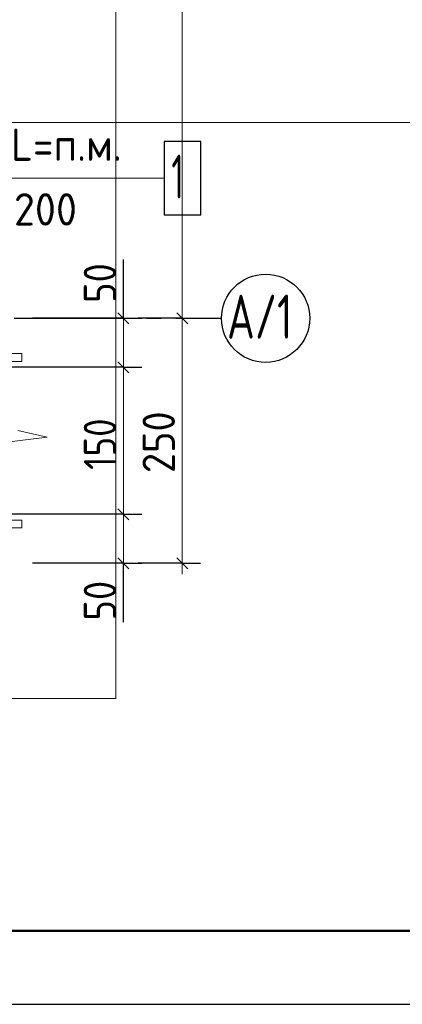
# Model space of a CAD drawing. Header units: millimetres. Extents: x 0 to 42000, y 0 to 29700.
# Tile 11 of 21: x 19168 to 21771, y 0 to 6699. Entities that reach past the tile are written whole.
import ezdxf

# ---------------------------------------------------------------- set-up
doc = ezdxf.new("R2010")
doc.units = ezdxf.units.MM
doc.linetypes.add('______5', pattern=[1100, 800, -100, 100, -100])
for name, color, linetype, lineweight in [('Standard', 7, 'Continuous', 25), ('Позиционная метка линия выноска', 7, 'Continuous', 13), ('Примечания', 7, 'Continuous', 13), ('Размерная линия_ общее', 7, 'Continuous', 13), ('Стена фоновая арматура У1', 7, 'Continuous', 18), ('Стена фоновая арматура Х1', 7, 'Continuous', 35)]:
    doc.layers.add(name, color=color, linetype=linetype, lineweight=lineweight)
doc.layers.add('Оси', color=7, linetype='______5')
doc.layers.add('Размерная выноска', color=7, linetype='Continuous')
doc.styles.add('ISOCPEUR', font='txt')

msp = doc.modelspace()

# ---------------------------------------------------------------- linework, layer by layer
at = {"layer": 'Standard', "color": 7, "linetype": 'Continuous', "lineweight": 25, "transparency": 33554687}
msp.add_lwpolyline([(0, 0), (42000, 0), (42000, 29700), (0, 29700), (0, 0)], close=True, dxfattribs=at)
at = {"layer": 'Standard', "color": 7, "linetype": 'Continuous', "lineweight": 50, "transparency": 33554687}
msp.add_lwpolyline([(2000, 29200), (41500, 29200), (41500, 500), (2000, 500), (2000, 29200)], close=True, dxfattribs=at)
at = {"layer": 'Standard', "color": 7, "linetype": 'Continuous', "lineweight": 13, "transparency": 33554687}
for points in [[(41500, 29200), (15180, 29200), (15180, 6000), (41500, 6000), (41500, 29200)], [(10011.6, 500), (23000, 500), (23000, 14741.2), (10011.6, 14741.2), (10011.6, 500)]]:
    msp.add_lwpolyline(points, dxfattribs=at)
at = {"layer": 'Standard', "color": 254, "linetype": 'Continuous', "lineweight": 13, "true_color": 0xc4c4ff, "transparency": 33554687}
msp.add_lwpolyline([(13488.8, 2079.4), (19822.2, 2079.4), (19822.2, 10864.4), (13488.8, 10864.4), (13488.8, 2079.4)], dxfattribs=at)
at = {"layer": 'Оси', "color": 8, "linetype": '______5', "lineweight": -3, "transparency": 33554687}
msp.add_line((19129.8, 4667.5), (20540.9, 4667.5), dxfattribs=at)
at = {"layer": 'Оси', "color": 7, "linetype": 'Continuous', "lineweight": -3, "transparency": 33554687}
msp.add_circle((20840.9, 4667.5), 300, dxfattribs=at)
at = {"layer": 'Позиционная метка линия выноска', "color": 7, "linetype": 'Continuous', "lineweight": 13, "transparency": 33554687}
msp.add_lwpolyline([(20150.5, 5620.9), (18455.5, 5620.9), (18455.5, 3667.5), (18788.8, 3334.2)], dxfattribs=at)
at = {"layer": 'Примечания', "color": 7, "linetype": 'Continuous', "lineweight": 13, "transparency": 33554687}
for p, q in [((19355.5, 3857.5), (19155.5, 3904.2)), ((18955.5, 3810.9), (19355.5, 3857.5))]:
    msp.add_line(p, q, dxfattribs=at)
at = {"layer": 'Размерная выноска', "color": 7, "linetype": 'Continuous', "lineweight": -3, "transparency": 33554687}
for p, q in [((19874.2, 4667.5), (19874.2, 5067.5)), ((19874.2, 2600.9), (19874.2, 3000.9))]:
    msp.add_line(p, q, dxfattribs=at)
at = {"layer": 'Размерная линия_ общее', "color": 7, "linetype": 'Continuous', "lineweight": 13, "transparency": 33554687}
for p, q in [((20274.2, 9667.5), (20274.2, 4667.5)), ((19874.2, 4667.5), (19874.2, 4742.5)), ((19874.2, 4667.5), (19874.2, 4334.2)), ((20274.2, 4667.5), (20274.2, 3000.9)), ((19874.2, 4334.2), (19874.2, 3334.2)), ((19874.2, 3334.2), (19874.2, 3000.9)), ((19874.2, 3000.9), (19874.2, 2925.9)), ((20274.2, 3000.9), (20274.2, 2925.9))]:
    msp.add_line(p, q, dxfattribs=at)
at = {"layer": 'Размерная линия_ общее', "color": 7, "linetype": 'Continuous', "lineweight": 25, "transparency": 33554687}
for p, q in [((19836.7, 4705), (19911.7, 4630)), ((20236.7, 4705), (20311.7, 4630)), ((19836.7, 4371.7), (19911.7, 4296.7)), ((19836.7, 3371.7), (19911.7, 3296.7)), ((19836.7, 3038.4), (19911.7, 2963.4)), ((20236.7, 3038.4), (20311.7, 2963.4))]:
    msp.add_line(p, q, dxfattribs=at)
at = {"layer": 'Размерная линия_ общее', "color": 253, "linetype": 'Continuous', "lineweight": -3, "true_color": 0xa0a0a0, "transparency": 33554687}
for p, q in [((19874.2, 4667.5), (19749.2, 4667.5)), ((19874.2, 4667.5), (19999.2, 4667.5)), ((20274.2, 4667.5), (20149.2, 4667.5)), ((20274.2, 4667.5), (20399.2, 4667.5)), ((19874.2, 4334.2), (19749.2, 4334.2)), ((19874.2, 4334.2), (19999.2, 4334.2)), ((19874.2, 3334.2), (19749.2, 3334.2)), ((19874.2, 3334.2), (19999.2, 3334.2)), ((19874.2, 3000.9), (19749.2, 3000.9)), ((19874.2, 3000.9), (19999.2, 3000.9)), ((20274.2, 3000.9), (19974.2, 3000.9)), ((20274.2, 3000.9), (20149.2, 3000.9)), ((20274.2, 3000.9), (20399.2, 3000.9))]:
    msp.add_line(p, q, dxfattribs=at)
for points in [[(19874.2, 4667.5), (19857.2, 4667.5), (19857.2, 4667.5), (19857.2, 4667.5), (19857.2, 4667.5), (19691.9, 4667.5), (19691.9, 4667.5), (19255.5, 4667.5)], [(20274.2, 4667.5), (20257.2, 4667.5), (20257.2, 4667.5), (19974.2, 4667.5)], [(19874.2, 4334.2), (19857.2, 4334.2), (19857.2, 4334.2), (19857.2, 4334.2), (19857.2, 4334.2), (18917.6, 4334.2), (18917.6, 4334.2), (18888.8, 4334.2)], [(19874.2, 3334.2), (19857.2, 3334.2), (19857.2, 3334.2), (18888.8, 3334.2)], [(19874.2, 3000.9), (19857.2, 3000.9), (19857.2, 3000.9), (19255.5, 3000.9)]]:
    msp.add_lwpolyline(points, dxfattribs=at)
at = {"layer": 'Стена фоновая арматура У1', "color": 7, "linetype": 'Continuous', "lineweight": 13, "transparency": 33554687}
for points in [[(19182.2, 4374.2), (14128.8, 4374.2), (14128.8, 4427.5), (19182.2, 4427.5), (19182.2, 4374.2)], [(19182.2, 4374.2), (14128.8, 4374.2), (14128.8, 4427.5), (19182.2, 4427.5), (19182.2, 4374.2)], [(19182.2, 4374.2), (14128.8, 4374.2), (14128.8, 4427.5), (19182.2, 4427.5), (19182.2, 4374.2)], [(19182.2, 3240.9), (14128.8, 3240.9), (14128.8, 3294.2), (19182.2, 3294.2), (19182.2, 3240.9)], [(19182.2, 3240.9), (14128.8, 3240.9), (14128.8, 3294.2), (19182.2, 3294.2), (19182.2, 3240.9)], [(19182.2, 3240.9), (14128.8, 3240.9), (14128.8, 3294.2), (19182.2, 3294.2), (19182.2, 3240.9)]]:
    msp.add_lwpolyline(points, dxfattribs=at)
at = {"layer": 'Стена фоновая арматура Х1', "color": 7, "linetype": 'Continuous', "lineweight": 25, "transparency": 33554687}
msp.add_lwpolyline([(20150.5, 5370.9), (20400.5, 5370.9), (20400.5, 5870.9), (20150.5, 5870.9), (20150.5, 5370.9)], dxfattribs=at)

# ---------------------------------------------------------------- texts
at = {"layer": 'Оси', "color": 7, "linetype": 'Continuous', "lineweight": 25, "transparency": 33554687, "insert": (20578.4, 4527.5), "char_height": 300, "width": 629.78, "attachment_point": 7, "style": 'ISOCPEUR'}
msp.add_mtext('\\W0.70;А/1', dxfattribs=at)
at = {"layer": 'Размерная линия_ общее', "color": 7, "linetype": 'Continuous', "lineweight": 25, "transparency": 33554687, "char_height": 220, "attachment_point": 7, "rotation": 90, "style": 'ISOCPEUR'}
for s, insert, width in [('\\W0.87;50', (19824.2, 4771.7), 403.932), ('\\W0.83;150', (19824.2, 3636.2), 508.571), ('\\W0.91;250', (20224.2, 3614.2), 561.988), ('\\W0.87;50', (19824.2, 2610.7), 403.924)]:
    msp.add_mtext(s, dxfattribs=dict(at, insert=insert, width=width))
at = {"layer": 'Стена фоновая арматура Х1', "color": 7, "linetype": 'Continuous', "lineweight": 13, "transparency": 33554687, "attachment_point": 7, "style": 'ISOCPEUR'}
for s, insert, char_height, width in [('\\W0.94;ø12 L=п.м. ', (18567.5, 5738.2), 220, 1599.154), ('\\W0.56;1', (20200.5, 5480.9), 300, 233.324), ('\\W0.95;ш.200 ', (18886.5, 5298.2), 220, 962.129)]:
    msp.add_mtext(s, dxfattribs=dict(at, insert=insert, char_height=char_height, width=width))

doc.saveas('drawing.dxf')
